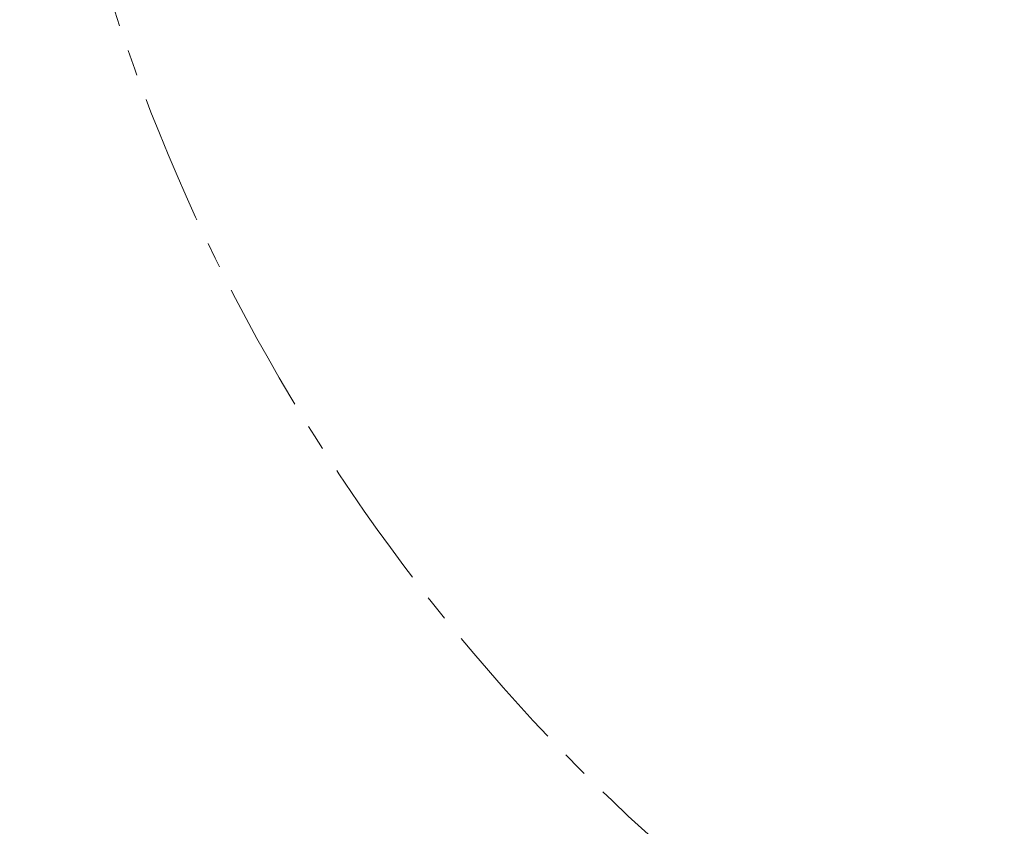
# Model space of a CAD drawing. Header units: millimetres. Extents: x 0 to 840, y 0 to 594.
# Tile 15 of 28: x 445 to 541, y 235 to 313. Entities that reach past the tile are written whole.
import ezdxf

# ---------------------------------------------------------------- set-up
doc = ezdxf.new("R2010")
doc.units = ezdxf.units.MM
doc.linetypes.add('CENTERX2', pattern=[20.32, 12.7, -2.54, 2.54, -2.54])
doc.layers.get('0').update_dxf_attribs({"lineweight": 18})
doc.layers.add('标注层', color=150, linetype='Continuous', lineweight=18)
doc.styles.add('SLDTEXTSTYLE1', font='txt', dxfattribs={"width": 0.7})
doc.dimstyles.new('SLDDIMSTYLE1', dxfattribs={"dimtxt": 7, "dimasz": 4, "dimexe": 0, "dimexo": 0.0625, "dimgap": 1.75, "dimtad": 0, "dimtih": 1, "dimtoh": 1, "dimdec": 0, "dimlfac": 10, "dimrnd": 1e-09, "dimzin": 12, "dimdsep": 46, "dimtxsty": 'SLDTEXTSTYLE1', "dimcen": 0, "dimdle": 8, "dimadec": 0, "dimazin": 3, "dimtfac": 1, "dimtdec": 3, "dimtofl": 0, "dimtmove": 0, "dimatfit": 3, "dimfxl": 1, "dimfrac": 2, "dimtolj": 1, "dimarcsym": 0})

# ---------------------------------------------------------------- blocks, each defined once
blk = doc.blocks.new('*X35')
at = {"layer": '标注层', "linetype": 'Continuous'}
blk.add_hatch(color=0, dxfattribs=at).paths.add_polyline_path([(764.592, 503.453), (767.902, 505.795), (766.964, 506.742)], flags=0)
at = {"layer": '标注层', "color": 0, "linetype": 'Continuous'}
for q in [(764.592, 503.453), (797.828, 530.667)]:
    blk.add_line((792.053, 530.667), q, dxfattribs=at)
at = {"layer": '标注层', "color": 0, "insert": (807.655, 530.667), "char_height": 7, "width": 35.80559, "attachment_point": 5, "style": 'SLDTEXTSTYLE1'}
blk.add_mtext('%%C1868', dxfattribs=at)

msp = doc.modelspace()

# ---------------------------------------------------------------- linework, layer by layer
at = {"color": 7, "linetype": 'CENTERX2', "lineweight": 18}
msp.add_arc((631.908, 371.964), 186.8, 95, 85, dxfattribs=at)

# ---------------------------------------------------------------- dimensions: what is measured, and where the dimension line sits
at = {"layer": '标注层', "color": 7}
dim = msp.add_diameter_dim_2p(p1=(499.225, 240.475), p2=(764.592, 503.453), dimstyle='SLDDIMSTYLE1', override={"dimpost": '%%C<>', "dimsah": 1}, dxfattribs=at)
dim.commit()
dim.dimension.update_dxf_attribs({"geometry": '*X35', "text_midpoint": (792.053, 530.667), "dimtype": 163})

doc.saveas('drawing.dxf')
